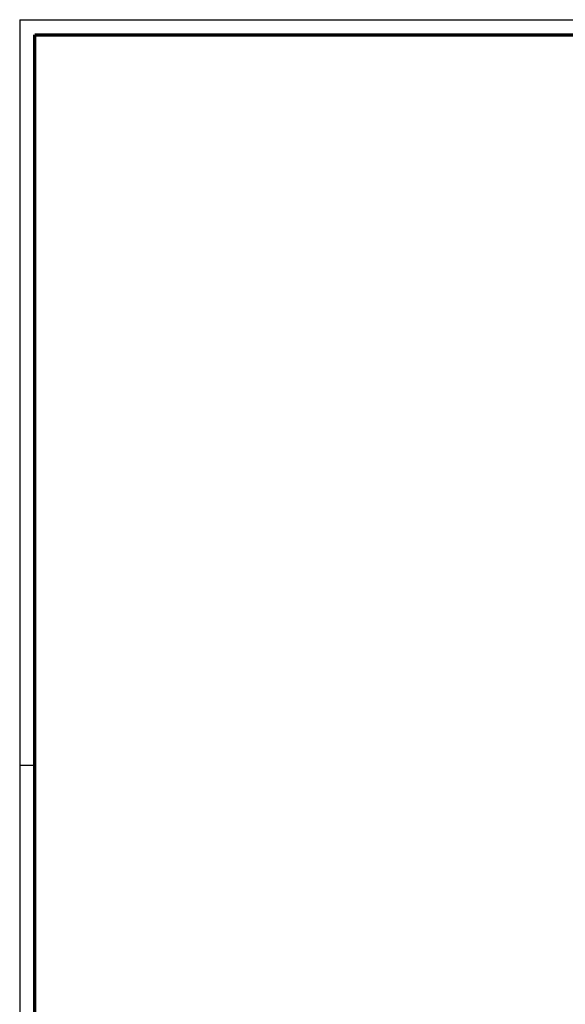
# Paper-space layout 'Sheet2' of a CAD drawing. Header units: millimetres. Extents: x 7 to 291, y 7 to 204.
# Tile 2 of 9: x 7 to 79, y 74 to 204. Entities that reach past the tile are written whole.
import ezdxf

# ---------------------------------------------------------------- set-up
doc = ezdxf.new("R2010")
doc.units = ezdxf.units.MM
doc.layers.add('BORDERS', color=7, linetype='Continuous')
doc.layers.add('TEXT_SHEET_FORMAT', color=7, linetype='Continuous')

psp = doc.layouts.new('Sheet2')

# ---------------------------------------------------------------- linework, layer by layer
at = {"layer": 'BORDERS', "lineweight": 70}
for p, q in [((8.57, 8.78), (8.57, 201.78)), ((8.57, 201.78), (288.57, 201.78))]:
    psp.add_line(p, q, dxfattribs=at)
at = {"layer": 'TEXT_SHEET_FORMAT'}
for p, q in [((6.57, 203.78), (290.57, 203.78)), ((6.57, 203.78), (6.57, 6.78)), ((6.57, 105.28), (8.62, 105.28))]:
    psp.add_line(p, q, dxfattribs=at)

doc.saveas('drawing.dxf')
